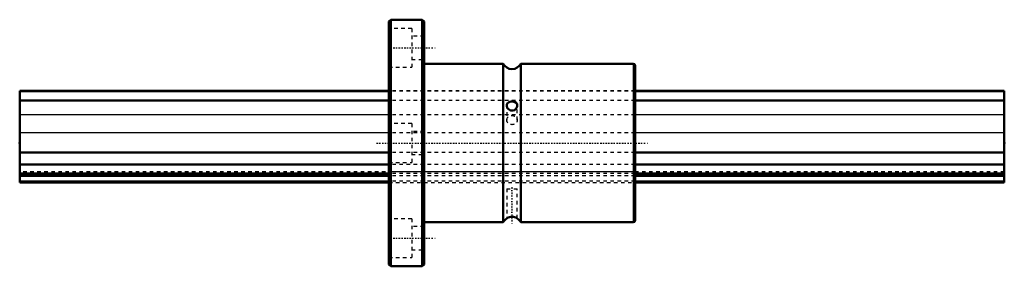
# Model space of a CAD drawing. Header units: millimetres. Extents: x 0 to 280, y -35 to 35.
import ezdxf

# ---------------------------------------------------------------- set-up
doc = ezdxf.new("R2010")
doc.units = ezdxf.units.MM
doc.linetypes.add('Center', pattern=[1.5, 0.45, -0.5, 0.05, -0.5])
doc.linetypes.add('Dashed', pattern=[2, 1, -1])
for name, color, linetype, lineweight in [('2d ConnectionPoints', 7, 'Continuous', 50), ('AM_0', 7, 'Continuous', 50), ('AM_4', 3, 'Continuous', 25), ('AM_7', 7, 'Center', 25), ('AM_9', 6, 'Dashed', 25)]:
    doc.layers.add(name, color=color, linetype=linetype, lineweight=lineweight)

# ---------------------------------------------------------------- blocks, each defined once
blk = doc.blocks.new('1_LBF30_Nut_0_in_LBF30_280L_2801050__0')
at = {"layer": 'AM_0'}
for p, q in [((105.5, 35), (105, 34.5)), ((105, 34.5), (105, -34.5)), ((114.5, 35), (105.5, 35)), ((105.5, 35), (105.5, -35)), ((115, 34.5), (114.5, 35)), ((114.5, 35), (114.5, -35)), ((115, 34.5), (115, -34.5)), ((137.5, 22.5), (115, 22.5)), ((137.5, 22.5), (137.5, -22.5)), ((174.5, 22.5), (142.5, 22.5)), ((142.5, 22.5), (142.5, -22.5)), ((175, 22), (175, -22)), ((115, -22.5), (137.5, -22.5)), ((142.5, -22.5), (174.5, -22.5)), ((105, -34.5), (105.5, -35)), ((105.5, -35), (114.5, -35)), ((114.5, -35), (115, -34.5))]:
    blk.add_line(p, q, dxfattribs=at)
for points in [[(141.5, 10.72), (141.49, 10.89), (141.37, 11.2), (141.14, 11.45), (140.75, 11.66), (140.51, 11.72), (140.25, 11.76), (139.77, 11.76), (139.36, 11.69), (138.99, 11.54), (138.68, 11.28), (138.58, 11.1), (138.51, 10.89), (138.5, 10.72)], [(138.5, 10.72), (138.52, 10.48), (138.65, 10.1), (138.9, 9.72), (139.31, 9.37), (139.55, 9.25), (139.81, 9.19)], [(139.81, 9.19), (140.25, 9.2), (140.67, 9.36), (141.04, 9.64), (141.34, 10.07), (141.48, 10.49), (141.5, 10.72)], [(141.5, -21.43), (141.47, -21.41), (141.34, -21.33), (141.08, -21.19), (140.67, -21.04), (140.42, -20.98), (140.16, -20.95), (139.69, -20.97), (139.29, -21.05), (138.93, -21.18), (138.64, -21.34), (138.51, -21.42), (138.5, -21.43)]]:
    blk.add_lwpolyline(points, dxfattribs=at)
for centre, radius, start, end in [((140, 23.83), 2.83, 208.0725, 331.9275), ((174.5, 22), 0.5, 360, 90), ((140, -23.83), 2.83, 121.5402, 151.9275), ((140, -23.83), 2.83, 28.0725, 58.4058), ((174.5, -22), 0.5, 270, 0)]:
    blk.add_arc(centre, radius, start, end, dxfattribs=at)
at = {"layer": 'AM_4'}
blk.add_line((174.5, 22.5), (174.5, -22.5), dxfattribs=at)
at = {"layer": 'AM_7'}
for p, q in [((104.67, 27), (118.33, 27)), ((101.5, 0), (178.5, 0)), ((140, -12.53), (140, -22.98)), ((104.67, -27), (118.33, -27))]:
    blk.add_line(p, q, dxfattribs=at)
at = {"layer": 'AM_9'}
for p, q in [((111.5, 32.5), (105, 32.5)), ((111.5, 32.5), (111.5, 21.5)), ((115, 30.3), (111.5, 30.3)), ((111.5, 23.7), (115, 23.7)), ((105, 21.5), (111.5, 21.5)), ((175, 14.8), (105, 14.8)), ((175, 14.72), (105, 14.72)), ((175, 12.06), (105, 12.06)), ((138.5, 10.71), (138.5, 6.5)), ((141.5, 6.5), (141.5, 10.71)), ((175, 7.95), (105, 7.95)), ((111.5, 5.5), (105, 5.5)), ((175, 2.91), (105, 2.91)), ((111.5, 5.5), (111.5, -5.5)), ((115, 3.3), (111.5, 3.3)), ((175, -2.7), (105, -2.7)), ((105, -5.5), (111.5, -5.5)), ((111.5, -3.3), (115, -3.3)), ((175, -6.07), (105, -6.07)), ((175, -8.22), (105, -8.22)), ((175, -8.66), (105, -8.66)), ((175, -9.36), (105, -9.36)), ((175, -10.87), (105, -10.87)), ((105, -11.25), (175, -11.25)), ((138.5, -13), (141.5, -13)), ((138.5, -13), (138.5, -21.42)), ((141.5, -21.42), (141.5, -13)), ((111.5, -21.5), (105, -21.5)), ((111.5, -21.5), (111.5, -32.5)), ((138.65, -21.33), (138.72, -21.29)), ((115, -23.7), (111.5, -23.7)), ((111.5, -30.3), (115, -30.3)), ((105, -32.5), (111.5, -32.5))]:
    blk.add_line(p, q, dxfattribs=at)
blk.add_ellipse((140, 6.5), major_axis=(-1.5, 0), ratio=0.866025, dxfattribs=at)
blk = doc.blocks.new('2_LBF301280_Spline_Shaft_0_in_LBF30_280L_2801050__0')
at = {"layer": 'AM_0'}
for p, q in [((105, 14.8), (0, 14.8)), ((0, 14.8), (0, -11.25)), ((105, 14.72), (0, 14.72)), ((280, 14.8), (175, 14.8)), ((280, 14.72), (175, 14.72)), ((280, 14.8), (280, -11.25)), ((105, 12.06), (0, 12.06)), ((280, 12.06), (175, 12.06)), ((105, -2.7), (0, -2.7)), ((280, -2.7), (175, -2.7)), ((105, -6.07), (0, -6.07)), ((280, -6.07), (175, -6.07)), ((105, -8.66), (0, -8.66)), ((105, -9.36), (0, -9.36)), ((280, -8.66), (175, -8.66)), ((280, -9.36), (175, -9.36)), ((0, -11.25), (105, -11.25)), ((175, -11.25), (280, -11.25))]:
    blk.add_line(p, q, dxfattribs=at)
at = {"layer": 'AM_4'}
for p, q in [((105, 7.95), (0, 7.95)), ((280, 7.95), (175, 7.95)), ((105, 2.91), (0, 2.91)), ((280, 2.91), (175, 2.91)), ((105, -10.87), (0, -10.87)), ((280, -10.87), (175, -10.87))]:
    blk.add_line(p, q, dxfattribs=at)
at = {"layer": 'AM_9'}
for p, q in [((175, 14.8), (105, 14.8)), ((175, 14.72), (105, 14.72)), ((175, 12.06), (105, 12.06)), ((175, 7.95), (105, 7.95)), ((175, 2.91), (105, 2.91)), ((175, -2.7), (105, -2.7)), ((280, -8.22), (0, -8.22)), ((175, -6.07), (105, -6.07)), ((175, -8.66), (105, -8.66)), ((175, -9.36), (105, -9.36)), ((175, -10.87), (105, -10.87)), ((105, -11.25), (175, -11.25))]:
    blk.add_line(p, q, dxfattribs=at)

msp = doc.modelspace()

# ---------------------------------------------------------------- linework, layer by layer
at = {"layer": '2d ConnectionPoints'}
for p in [(0, 0), (0, 0), (280, 0)]:
    msp.add_point(p, dxfattribs=at)

# ---------------------------------------------------------------- block references
for name in ['1_LBF30_Nut_0_in_LBF30_280L_2801050__0', '2_LBF301280_Spline_Shaft_0_in_LBF30_280L_2801050__0']:
    msp.add_blockref(name, (0, 0))

doc.saveas('drawing.dxf')
